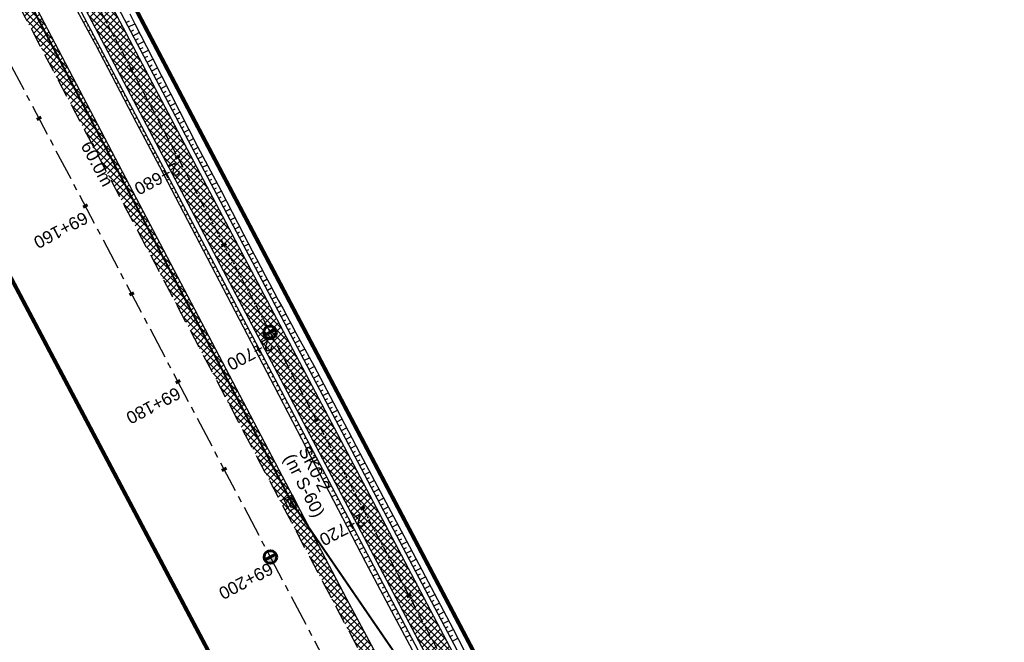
# Model space of a CAD drawing. Header units: metres. Extents: x 7529682 to 7533711, y 5721186 to 5727842.
# Tile 39 of 112: x 7530950 to 7531049, y 5725383 to 5725446. Entities that reach past the tile are written whole.
import ezdxf

# ---------------------------------------------------------------- set-up
doc = ezdxf.new("R2010")
doc.units = ezdxf.units.M
for name, pattern in [('817-dzialki-09-05-04$0$HIDDEN', [0.375, 0.25, -0.125]), ('CENTER', [50.8, 31.75, -6.35, 6.35, -6.35]), ('HIDDEN', [9.525, 6.35, -3.175])]:
    doc.linetypes.add(name, pattern=pattern)
for name, color, linetype in [('C-DROGI-SYTUACJA-ETYKIETY', 7, 'Continuous'), ('D-hatch-pobocza', 131, 'Continuous'), ('D-pobocza', 7, 'Continuous'), ('D-skarpa', 7, 'Continuous'), ('D-skarpa-kreskowanie', 7, 'Continuous')]:
    doc.layers.add(name, color=color, linetype=linetype)
doc.layers.add('D-hatch-ciag-pieszo-rowerowy', color=7, linetype='Continuous', lineweight=13, true_color=0xff9f80)
doc.layers.add('D-LR-etap-III', color=7, linetype='817-dzialki-09-05-04$0$HIDDEN', lineweight=50, true_color=0xff1aff)
for name, color, linetype, lineweight in [('D-krawędzie', 7, 'Continuous', 30), ('D-obrzeża', 7, 'Continuous', 30), ('D-oś', 10, 'CENTER', 30), ('Sieci-T-kanal technologiczny', 4, 'kt kanał technologiczny', 30)]:
    doc.layers.add(name, color=color, linetype=linetype, lineweight=lineweight)
for name, color, linetype, true_color in [('D-opis-KT-dlugosci', 7, 'Continuous', 0xff8000), ('D-opis-KT-studnie', 7, 'Continuous', 0xff8000), ('poprzeczki', 7, 'Continuous', 0x0000c7)]:
    doc.layers.add(name, color=color, linetype=linetype, true_color=true_color)
doc.styles.add('ARIAL', font='arial.ttf', dxfattribs={"height": 1})
doc.styles.get("Standard").update_dxf_attribs({"font": 'arial.ttf'})
doc.linetypes.add('kt kanał technologiczny', pattern='A,1,-0.8,["kt",Standard,S=0.5,R=0,X=-0.7,Y=-0.15],-0.3', length=2.1)
pattern_1 = [(45, (0, 0), (-0.33675960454, 0.33675960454), []), (135, (0, 0), (-0.33675960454, -0.33675960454), [])]

# ---------------------------------------------------------------- blocks, each defined once
blk = doc.blocks.new('kilometraz')
at = {"linetype": 'ByBlock', "lineweight": -2}
blk.add_hatch(color=0, dxfattribs=at).paths.add_polyline_path([(0, -0.28125, 0.41421356), (0.28125, 0, 0.41421356), (0, 0.28125)])
at = {"color": 0, "linetype": 'ByBlock', "lineweight": -2}
blk.add_line((0, 0.28125), (0, -0.28125), dxfattribs=at)
blk.add_circle((0, 0), 0.28125, dxfattribs=at)
blk = doc.blocks.new('AeccTickLine')
at = {"color": 0, "linetype": 'ByBlock', "lineweight": -2}
blk.add_line((0, 1), (0, -1), dxfattribs=at)
blk = doc.blocks.new('SKR2')
at = {"layer": 'Sieci-T-kanal technologiczny', "color": 2, "lineweight": 25}
for points in [[(0.028, -0.188), (0.958, -1.153), (0.282, -1.805), (-0.648, -0.84)], [(-0.038, -0.537), (0.607, -1.206), (0.233, -1.567), (-0.412, -0.898)]]:
    blk.add_lwpolyline(points, close=True, dxfattribs=at)
blk.add_lwpolyline([(-0.09, -1.232), (0.285, -0.872)], dxfattribs=at)

msp = doc.modelspace()

# ---------------------------------------------------------------- hatches: boundary and pattern name
at = {"layer": 'D-hatch-ciag-pieszo-rowerowy'}
h = msp.add_hatch(dxfattribs=at)
h.set_pattern_fill('ANSI37', color=256, scale=0.15, style=0)
h.set_pattern_definition(pattern_1)
h.paths.add_polyline_path([(7530928.436, 5725505.448), (7530927.177, 5725505.157), (7530956.378, 5725449.593), (7530965.549, 5725432.2), (7530966.879, 5725432.357), (7530957.484, 5725450.176)])
h.paths.add_polyline_path([(7530927.177, 5725505.157), (7530925.918, 5725504.866), (7530955.272, 5725449.011), (7530964.218, 5725432.043), (7530965.549, 5725432.2), (7530956.378, 5725449.593)])
h = msp.add_hatch(dxfattribs=at)
h.set_pattern_fill('ANSI37', color=256, scale=0.15, style=0)
h.set_pattern_definition(pattern_1)
h.paths.add_polyline_path([(7530966.879, 5725432.357), (7530965.549, 5725432.2), (7530999.633, 5725367.556), (7531003.472, 5725360.289), (7531004.677, 5725360.684), (7531000.738, 5725368.139)])
h.paths.add_polyline_path([(7530965.549, 5725432.2), (7530964.218, 5725432.043), (7530998.527, 5725366.973), (7531002.267, 5725359.893), (7531003.472, 5725360.289), (7530999.633, 5725367.556)])
at = {"layer": 'D-hatch-pobocza'}
h = msp.add_hatch(dxfattribs=at)
h.set_pattern_fill('ANSI37', color=256, scale=0.15, style=0)
h.set_pattern_definition(pattern_1)
h.paths.add_polyline_path([(7531057.01, 5725246.72), (7531044.19, 5725271.11), (7531030.97, 5725296.42), (7531019.37, 5725318.31), (7531007.54, 5725340.71), (7530994.47, 5725365.47), (7530982.58, 5725387.65), (7530971.81, 5725408.22), (7530959.96, 5725430.76), (7530944.54, 5725460.14), (7530935.92, 5725477.07), (7530923.1, 5725500.31), (7530908, 5725529.49), (7530889.658, 5725563.375), (7530889.586, 5725561.257), (7530918.172, 5725507.178), (7530950.163, 5725446.305), (7530993.419, 5725364.265), (7531022.766, 5725308.719), (7531053.81, 5725249.872), (7531081.166, 5725197.875), (7531103.902, 5725154.541), (7531128.123, 5725108.448), (7531149.321, 5725068.209), (7531151.44, 5725067.36), (7531152.004, 5725067.286), (7531141.2, 5725086.69), (7531129.87, 5725108.78), (7531118.46, 5725130.11), (7531107.39, 5725151.39), (7531095.36, 5725174.01), (7531083.61, 5725196.49), (7531071.56, 5725218.8)])

# ---------------------------------------------------------------- linework, layer by layer
at = {"layer": 'D-krawędzie', "linetype": 'HIDDEN', "ltscale": 0.3, "flags": 128}
msp.add_lwpolyline([(7530572.01, 5726166.06), (7530599.74, 5726113.52), (7530641.555, 5726032.008), (7530660.961, 5725995.07), (7530689.128, 5725941.54), (7530707.336, 5725907.032), (7530725.256, 5725873.093), (7530743.97, 5725837.654), (7530770.527, 5725787.119), (7530787.864, 5725754.267), (7530809.898, 5725712.542), (7530824.739, 5725684.389), (7530840.856, 5725653.693), (7530860.675, 5725616.154), (7530865.283, 5725607.394), (7530878.05, 5725583.08), (7530918.172, 5725507.178), (7530950.163, 5725446.305), (7530993.419, 5725364.265), (7531022.766, 5725308.719), (7531053.81, 5725249.872), (7531081.166, 5725197.875), (7531103.902, 5725154.541), (7531128.123, 5725108.448), (7531149.3, 5725068.25), (7531167.38, 5725033.767), (7531197.165, 5724976.988), (7531228.151, 5724918.034), (7531253.153, 5724870.491), (7531286.796, 5724806.654), (7531306.74, 5724768.665), (7531335.094, 5724714.652), (7531357.319, 5724672.439), (7531373.645, 5724641.454), (7531392.162, 5724605.999), (7531418.48, 5724555.853), (7531439.727, 5724515.582), (7531476.36, 5724446.19), (7531491.8, 5724416.76), (7531531.9, 5724339.933), (7531557.227, 5724291.659), (7531569.852, 5724267.577), (7531591.376, 5724226.548), (7531610.004, 5724191.103), (7531616.883, 5724177.999), (7531629.985, 5724153.025), (7531641.007, 5724132.022), (7531664.906, 5724087.617), (7531677.644, 5724064.786), (7531683.112, 5724054.988), (7531686.753, 5724048.18), (7531695.448, 5724031.697), (7531703.749, 5724015.917), (7531709.214, 5724005.514), (7531719.389, 5723986.147), (7531726.295, 5723973), (7531732.741, 5723960.736), (7531735.13, 5723956.19)], dxfattribs=at)
at = {"layer": 'D-LR-etap-III', "ltscale": 10, "flags": 128}
msp.add_lwpolyline([(7531750.474, 5723895.103, 0.4, 0.4, 0), (7531750.505, 5723895.13, 0.4, 0.4, 0), (7531682.71, 5724022.92, 0.4, 0.4, 0), (7531619.177, 5724147.204, 0.4, 0.4, 0), (7531592.309, 5724198.489, 0.4, 0.4, 0), (7531553.264, 5724272.919, 0.4, 0.4, 0), (7531504.02, 5724366.79, 0.4, 0.4, 0), (7531482.09, 5724407.62, 0.4, 0.4, 0), (7531412.35, 5724541.183, 0.4, 0.4, 0), (7531388.464, 5724586.93, 0.4, 0.4, 0), (7531345.12, 5724669.94, 0.4, 0.4, 0), (7531127.66, 5725081.67, 0.4, 0.4, 0), (7531059.253, 5725211.041, 0.4, 0.4, 0), (7531008.007, 5725307.954, 0.4, 0.4, 0), (7530964.182, 5725390.836, 0.4, 0.4, 0), (7530914.557, 5725484.684, 0.4, 0.4, 0), (7530865.243, 5725577.494, 0.4, 0.4, 0), (7530840.085, 5725624.059, 0.4, 0.4, 0), (7530802.56, 5725694.925, 0.4, 0.4, 0), (7530755.54, 5725787.51, 0.4, 0.4, 0), (7530708.718, 5725876.303, 0.4, 0.4, 0), (7530695.12, 5725902.09, 0.4, 0.4, 0), (7530642.914, 5726001.078, 0.4, 0.4, 0), (7530634.935, 5726016.147, 0.4, 0.4, 0), (7530610.82, 5726061.93, 0.4, 0.4, 0), (7530610.82, 5726061.93, 0.4, 0.4, 0), (7530607.21, 5726063.51, 0.4, 0.4, 0), (7530597.42, 5726080.68, 0.4, 0.4, 0), (7530591.16, 5726088.44, 0.4, 0.4, 0), (7530581.28, 5726107.21, 0.4, 0.4, 0), (7530571.29, 5726130.56, 0.4, 0.4, 0), (7530549.555, 5726171.527, 0.4, 0.4, 0), (7530531.014, 5726206.474, 0.4, 0.4, 0), (7530516.461, 5726236.017, 0.4, 0.4, 0), (7530500.799, 5726266.141, 0.4, 0.4, 0), (7530491.35, 5726283.94, 0.4, 0.4, 0), (7530482.4, 5726303.41, 0.4, 0.4, 0), (7530482.4, 5726303.41, 0.4, 0.4, 0), (7530450.41, 5726357.28, 0.4, 0.4, 0), (7530397.759, 5726458.5, 0.4, 0.4, 0), (7530334.708, 5726583.665, 0.4, 0.4, 0), (7530303.939, 5726645.168, 0.4, 0.4, 0), (7530300.51, 5726651.778, 0.4, 0.4, 0), (7530289.214, 5726671.967, 0.4, 0.4, 0), (7530281.54, 5726685.57, 0.4, 0.4, 0), (7530261.371, 5726724.163, 0.4, 0.4, 0), (7530254.03, 5726738.21, 0.4, 0.4, 0), (7530197.22, 5726845.06, 0.4, 0.4, 0), (7530194.71, 5726849.15, 0.4, 0.4, 0), (7530195.92, 5726850.75, 0.4, 0.4, 0), (7530170.547, 5726892.961, 0.4, 0.4, 0), (7530143.175, 5726945.066, 0.4, 0.4, 0), (7530105.06, 5727018.32, 0.4, 0.4, 0), (7530100.06, 5727027.16, 0.4, 0.4, 0), (7530062.319, 5727099.625, 0.4, 0.4, 0), (7530015.379, 5727189.42, 0.4, 0.4, 0), (7529983.208, 5727250.207, 0.4, 0.4, 0), (7529953.284, 5727306.747, 0.4, 0.4, 0), (7529900.671, 5727406.159, 0.4, 0.4, 0), (7529890.63, 5727425.131, 0.4, 0.4, 0), (7529875.155, 5727454.426, 0.4, 0.4, 0), (7529857.56, 5727487.787, 0.4, 0.4, 0), (7529835.194, 5727530.193, 0.4, 0.4, 0), (7529811.741, 5727574.662, 0.4, 0.4, 0), (7529792.102, 5727611.923, 0.4, 0.4, 0), (7529768.066, 5727657.47, 0.4, 0.4, 0), (7529755.211, 5727682.131, 0.4, 0.4, 0), (7529753.31, 5727681.13, 0.4, 0.4, 0), (7529739.21, 5727707.77, 0.4, 0.4, 0), (7529735.395, 5727711.252, 0.4, 0.4, 0), (7529725.42, 5727730.2, 0.4, 0.4, 0), (7529723.55, 5727729.88, 0.4, 0.4, 0), (7529695.567, 5727782.932, 0.4, 0.4, 0), (7529717.68, 5727794.024, 0.4, 0.4, 0), (7529736.275, 5727758.647, 0.4, 0.4, 0), (7529736.275, 5727758.647, 0.4, 0.4, 0), (7529744.511, 5727750.406, 0.4, 0.4, 0), (7529744.511, 5727750.406, 0.4, 0.4, 0), (7529750.283, 5727738.55, 0.4, 0.4, 0), (7529777.109, 5727687.569, 0.4, 0.4, 0), (7529796.515, 5727651.33, 0.4, 0.4, 0), (7529814.938, 5727616.793, 0.4, 0.4, 0), (7529839.007, 5727572.304, 0.4, 0.4, 0), (7529860.618, 5727532.509, 0.4, 0.4, 0), (7529882.349, 5727491.504, 0.4, 0.4, 0), (7529904.865, 5727449.096, 0.4, 0.4, 0), (7529920.747, 5727418.885, 0.4, 0.4, 0), (7529946.677, 5727368.547, 0.4, 0.4, 0), (7529972.025, 5727320.573, 0.4, 0.4, 0), (7529987.74, 5727290.153, 0.4, 0.4, 0), (7529996.497, 5727273.662, 0.4, 0.4, 0), (7530017.541, 5727234.203, 0.4, 0.4, 0), (7530033.054, 5727204.864, 0.4, 0.4, 0), (7530051.623, 5727170.223, 0.4, 0.4, 0), (7530069.277, 5727137.016, 0.4, 0.4, 0), (7530089.385, 5727097.534, 0.4, 0.4, 0), (7530109.713, 5727060.747, 0.4, 0.4, 0), (7530136.77, 5727011.64, 0.4, 0.4, 0), (7530162.447, 5726962.744, 0.4, 0.4, 0), (7530187.674, 5726916.992, 0.4, 0.4, 0), (7530207.821, 5726879.335, 0.4, 0.4, 0), (7530230.626, 5726834.519, 0.4, 0.4, 0), (7530262.288, 5726776.618, 0.4, 0.4, 0), (7530277.51, 5726760.213, 0.4, 0.4, 0), (7530286.037, 5726744.107, 0.4, 0.4, 0), (7530288.097, 5726735.884, 0.4, 0.4, 0), (7530290.394, 5726725.047, 0.4, 0.4, 0), (7530296.177, 5726713.583, 0.4, 0.4, 0), (7530302.726, 5726701.182, 0.4, 0.4, 0), (7530325.685, 5726657.466, 0.4, 0.4, 0), (7530343.244, 5726623.649, 0.4, 0.4, 0), (7530360.23, 5726591.747, 0.4, 0.4, 0), (7530383.209, 5726548.059, 0.4, 0.4, 0), (7530406.018, 5726503.606, 0.4, 0.4, 0), (7530427.465, 5726462.62, 0.4, 0.4, 0), (7530447.928, 5726424.388, 0.4, 0.4, 0), (7530471.127, 5726379.921, 0.4, 0.4, 0), (7530490.501, 5726343.033, 0.4, 0.4, 0), (7530509.499, 5726306.733, 0.4, 0.4, 0), (7530529.89, 5726267.244, 0.4, 0.4, 0), (7530543.852, 5726238.99, 0.4, 0.4, 0), (7530554.809, 5726218.944, 0.4, 0.4, 0), (7530559.027, 5726212.223, 0.4, 0.4, 0), (7530563.061, 5726206.41, 0.4, 0.4, 0), (7530566.934, 5726200.464, 0.4, 0.4, 0), (7530569.771, 5726194.902, 0.4, 0.4, 0), (7530571.473, 5726191.282, 0.4, 0.4, 0), (7530572.839, 5726188.025, 0.4, 0.4, 0), (7530575.295, 5726182.035, 0.4, 0.4, 0), (7530579.737, 5726173.306, 0.4, 0.4, 0), (7530583.3, 5726167.41, 0.4, 0.4, 0), (7530593.4, 5726163.33, 0.4, 0.4, 0), (7530598.618, 5726155.264, 0.4, 0.4, 0), (7530608.258, 5726140.497, 0.4, 0.4, 0), (7530603.27, 5726136.83, 0.4, 0.4, 0), (7530606.53, 5726131.84, 0.4, 0.4, 0), (7530604.239, 5726124.217, 0.4, 0.4, 0), (7530605.847, 5726121.63, 0.4, 0.4, 0), (7530608.972, 5726116.164, 0.4, 0.4, 0), (7530618.114, 5726097.791, 0.4, 0.4, 0), (7530651.213, 5726034.96, 0.4, 0.4, 0), (7530670.244, 5725998.611, 0.4, 0.4, 0), (7530698.075, 5725945.953, 0.4, 0.4, 0), (7530716.506, 5725911.305, 0.4, 0.4, 0), (7530735.223, 5725875.667, 0.4, 0.4, 0), (7530752.504, 5725842.155, 0.4, 0.4, 0), (7530778.311, 5725793.501, 0.4, 0.4, 0), (7530797.5, 5725756.382, 0.4, 0.4, 0), (7530812.519, 5725728.289, 0.4, 0.4, 0), (7530820.039, 5725713.16, 0.4, 0.4, 0), (7530822.422, 5725710.194, 0.4, 0.4, 0), (7530833.155, 5725688.801, 0.4, 0.4, 0), (7530849.629, 5725656.159, 0.4, 0.4, 0), (7530867.983, 5725621.964, 0.4, 0.4, 0), (7530872.63, 5725612.888, 0.4, 0.4, 0), (7530880.354, 5725597.595, 0.4, 0.4, 0), (7530883.839, 5725593.389, 0.4, 0.4, 0), (7530891.782, 5725587.763, 0.4, 0.4, 0), (7530895.039, 5725584.281, 0.4, 0.4, 0), (7530897.034, 5725580.941, 0.4, 0.4, 0), (7530900.952, 5725579.946, 0.4, 0.4, 0), (7530904.81, 5725571.977, 0.4, 0.4, 0), (7530903.682, 5725568.566, 0.4, 0.4, 0), (7530908.901, 5725558.845, 0.4, 0.4, 0), (7530910.252, 5725545.672, 0.4, 0.4, 0), (7530912.873, 5725538.646, 0.4, 0.4, 0), (7530945.278, 5725478.464, 0.4, 0.4, 0), (7530959.692, 5725450.246, 0.4, 0.4, 0), (7531002.827, 5725368.192, 0.4, 0.4, 0), (7531044.704, 5725290.314, 0.4, 0.4, 0), (7531064.099, 5725253.213, 0.4, 0.4, 0), (7531083.01, 5725216.678, 0.4, 0.4, 0), (7531113.013, 5725158.466, 0.4, 0.4, 0), (7531137.364, 5725113.071, 0.4, 0.4, 0), (7531150.831, 5725086.712, 0.4, 0.4, 0), (7531159.746, 5725076.641, 0.4, 0.4, 0), (7531166.31, 5725074.58, 0.4, 0.4, 0), (7531172.29, 5725062.58, 0.4, 0.4, 0), (7531170.59, 5725055.606, 0.4, 0.4, 0), (7531173.733, 5725044.081, 0.4, 0.4, 0), (7531215.342, 5724964.86, 0.4, 0.4, 0), (7531238.054, 5724921.685, 0.4, 0.4, 0), (7531262.39, 5724875.283, 0.4, 0.4, 0), (7531295.587, 5724811.266, 0.4, 0.4, 0), (7531348.488, 5724712.363, 0.4, 0.4, 0), (7531363.741, 5724682.684, 0.4, 0.4, 0), (7531366.987, 5724675.865, 0.4, 0.4, 0), (7531382.541, 5724646.111, 0.4, 0.4, 0), (7531401.299, 5724610.875, 0.4, 0.4, 0), (7531428.965, 5724558.862, 0.4, 0.4, 0), (7531449.111, 5724520.398, 0.4, 0.4, 0), (7531477.293, 5724465.831, 0.4, 0.4, 0), (7531500.996, 5724421.113, 0.4, 0.4, 0), (7531512.122, 5724400.549, 0.4, 0.4, 0), (7531513.782, 5724396.757, 0.4, 0.4, 0), (7531526.32, 5724379.39, 0.4, 0.4, 0), (7531566.784, 5724302.736, 0.4, 0.4, 0), (7531612.277, 5724225.61, 0.4, 0.4, 0), (7531620.493, 5724210.548, 0.4, 0.4, 0), (7531631.578, 5724196.258, 0.4, 0.4, 0), (7531653.484, 5724152.434, 0.4, 0.4, 0), (7531661.151, 5724128.494, 0.4, 0.4, 0), (7531673.881, 5724101.186, 0.4, 0.4, 0), (7531684.691, 5724081.184, 0.4, 0.4, 0), (7531699.212, 5724051.17, 0.4, 0.4, 0), (7531704.034, 5724040.584, 0.4, 0.4, 0), (7531704.034, 5724040.584, 0.4, 0.4, 0), (7531703.913, 5724037.17, 0.4, 0.4, 0), (7531736.42, 5723969.232, 0.4, 0.4, 0), (7531738.285, 5723967.699, 0.4, 0.4, 0), (7531742.181, 5723962.346, 0.4, 0.4, 0), (7531744.286, 5723958.616, 0.4, 0.4, 0), (7531755.393, 5723944.193, 0.4, 0.4, 0), (7531758.69, 5723936.76, 0.4, 0.4, 0), (7531780.08, 5723929.25, 0.4, 0.4, 0), (7531792.612, 5723906.338, 0.4, 0.4, 0), (7531792.612, 5723906.338, 0.4, 0.4, 0), (7531756.962, 5723883.055, 0.4, 0.4, 0), (7531750.46, 5723895.13, 0.4, 0.4, 0), (7531750.46, 5723895.13, 0, 0, 0)], format="xyseb", dxfattribs=at)
at = {"layer": 'D-obrzeża'}
for points in [[(7531033.909, 5725306.164), (7531023.945, 5725324.301, -0.004067), (7531021.63, 5725328.597), (7531000.738, 5725368.139), (7530957.484, 5725450.176), (7530925.491, 5725511.052), (7530911.472, 5725537.574, -0.113466), (7530908.012, 5725550.564), (7530907.843, 5725555.506, 0.112773), (7530906.702, 5725559.812), (7530903.597, 5725565.724, -0.119345), (7530903.024, 5725568.007), (7530902.99, 5725572.112)], [(7530898.537, 5725569.984), (7530903.161, 5725561.178, -0.112773), (7530905.442, 5725552.566), (7530905.533, 5725549.904, 0.113466), (7530908.993, 5725536.913), (7530923.28, 5725509.886), (7530955.272, 5725449.011), (7530998.527, 5725366.973), (7531019.429, 5725327.411, 0.004067), (7531021.744, 5725323.115), (7531031.707, 5725304.978, -0.004228)]]:
    msp.add_lwpolyline(points, format="xyb", dxfattribs=at)
at = {"layer": 'D-oś', "ltscale": 0.1}
msp.add_lwpolyline([(7531164.28, 5725032.142), (7531146.202, 5725066.622), (7531125.026, 5725106.818), (7531100.803, 5725152.914), (7531078.067, 5725196.247), (7531050.713, 5725248.241), (7531019.672, 5725307.084), (7530990.323, 5725362.632), (7530947.066, 5725444.675), (7530915.075, 5725505.546), (7530874.954, 5725581.449)], dxfattribs=at)
at = {"layer": 'D-oś', "ltscale": 0.03}
msp.add_lwpolyline([(7530894.636, 5725580.102), (7530904.4, 5725561.506, -0.112773), (7530906.681, 5725552.894), (7530906.773, 5725550.234, 0.113466), (7530910.233, 5725537.244), (7530924.386, 5725510.469), (7530956.378, 5725449.593), (7530999.633, 5725367.556), (7531020.53, 5725328.004, 0.004067), (7531022.845, 5725323.708), (7531022.845, 5725323.708), (7531032.808, 5725305.571, -0.004228)], format="xyb", dxfattribs=at)
at = {"layer": 'D-pobocza'}
for points in [[(7530898.085, 5725569.768), (7530902.718, 5725560.945, -0.112773), (7530904.942, 5725552.549), (7530905.038, 5725549.771, 0.113466), (7530908.497, 5725536.781), (7530922.837, 5725509.653), (7530954.83, 5725448.778), (7530998.085, 5725366.74), (7531018.989, 5725327.174, 0.004067), (7531021.304, 5725322.878), (7531031.267, 5725304.741, -0.004228)], [(7531034.349, 5725306.401), (7531024.385, 5725324.538, -0.004067), (7531022.07, 5725328.834), (7531001.18, 5725368.373), (7530957.927, 5725450.408), (7530925.934, 5725511.285), (7530911.968, 5725537.706, -0.113466), (7530908.508, 5725550.696), (7530908.342, 5725555.523, 0.112773), (7530907.145, 5725560.044), (7530903.027, 5725567.886)]]:
    msp.add_lwpolyline(points, format="xyb", dxfattribs=at)
msp.add_lwpolyline([(7531149.321, 5725068.209), (7531151.44, 5725067.36), (7531152.004, 5725067.286), (7531141.2, 5725086.69), (7531129.87, 5725108.78), (7531118.46, 5725130.11), (7531107.39, 5725151.39), (7531095.36, 5725174.01), (7531083.61, 5725196.49), (7531071.56, 5725218.8), (7531057.01, 5725246.72), (7531044.19, 5725271.11), (7531030.97, 5725296.42), (7531019.37, 5725318.31), (7531007.54, 5725340.71), (7530994.47, 5725365.47), (7530982.58, 5725387.65), (7530971.81, 5725408.22), (7530959.96, 5725430.76), (7530944.54, 5725460.14), (7530935.92, 5725477.07), (7530923.1, 5725500.31), (7530908, 5725529.49), (7530889.658, 5725563.375)], dxfattribs=at)
at = {"layer": 'D-skarpa', "linetype": 'Continuous'}
msp.add_lwpolyline([(7530954.545, 5725448.63), (7530956.726, 5725444.573), (7530957.248, 5725443.601), (7530961.367, 5725435.716), (7530963.687, 5725431.287), (7530972.954, 5725413.563), (7530975.274, 5725409.134), (7530984.482, 5725391.379), (7530986.817, 5725386.958), (7530989.166, 5725382.544)], dxfattribs=at)
msp.add_lwpolyline([(7530960.703, 5725446.67), (7530961.205, 5725445.687), (7530962.989, 5725442.223), (7530967.547, 5725433.322), (7530969.885, 5725428.902), (7530972.185, 5725424.462, 0.005617), (7530979.243, 5725411.226), (7530981.581, 5725406.806), (7530983.907, 5725402.381), (7530986.237, 5725397.957), (7530988.595, 5725393.547), (7530993.254, 5725384.699), (7530995.568, 5725380.267)], format="xyb", dxfattribs=at)
at = {"layer": 'D-skarpa-kreskowanie', "linetype": 'Continuous'}
for p, q in [((7530956.315, 5725445.96, 107.514), (7530956.054, 5725445.823, 107.316)), ((7530960.356, 5725445.802, 107.633), (7530960.667, 5725445.966, 107.398)), ((7530960.589, 5725445.36, 107.63), (7530961.206, 5725445.685, 107.165)), ((7530956.549, 5725445.518, 107.511), (7530956.42, 5725445.45, 107.414)), ((7530956.782, 5725445.076, 107.508), (7530956.528, 5725444.942, 107.317)), ((7530957.015, 5725444.634, 107.505), (7530956.89, 5725444.567, 107.411)), ((7530960.822, 5725444.917, 107.632), (7530961.128, 5725445.079, 107.401)), ((7530961.055, 5725444.475, 107.633), (7530961.664, 5725444.796, 107.175)), ((7530957.248, 5725444.191, 107.503), (7530957.001, 5725444.061, 107.317)), ((7530957.481, 5725443.749, 107.5), (7530957.36, 5725443.685, 107.408)), ((7530961.288, 5725444.033, 107.635), (7530961.591, 5725444.192, 107.407)), ((7530961.522, 5725443.59, 107.636), (7530962.122, 5725443.907, 107.184)), ((7530957.715, 5725443.307, 107.501), (7530957.47, 5725443.177, 107.317)), ((7530957.948, 5725442.864, 107.503), (7530957.824, 5725442.799, 107.41)), ((7530961.755, 5725443.148, 107.638), (7530962.053, 5725443.305, 107.413)), ((7530961.988, 5725442.706, 107.639), (7530962.579, 5725443.018, 107.194)), ((7530958.181, 5725442.422, 107.505), (7530957.933, 5725442.291, 107.317)), ((7530958.414, 5725441.98, 107.506), (7530958.289, 5725441.914, 107.412)), ((7530962.221, 5725442.264, 107.641), (7530962.515, 5725442.418, 107.42)), ((7530962.454, 5725441.821, 107.643), (7530963.037, 5725442.129, 107.203)), ((7530958.647, 5725441.537, 107.508), (7530958.396, 5725441.405, 107.318)), ((7530958.881, 5725441.095, 107.509), (7530958.754, 5725441.028, 107.414)), ((7530959.114, 5725440.653, 107.511), (7530958.859, 5725440.518, 107.319)), ((7530962.688, 5725441.379, 107.644), (7530962.976, 5725441.531, 107.427)), ((7530962.921, 5725440.937, 107.646), (7530963.493, 5725441.238, 107.215)), ((7530963.154, 5725440.494, 107.647), (7530963.437, 5725440.644, 107.434)), ((7530959.347, 5725440.211, 107.512), (7530959.219, 5725440.143, 107.416)), ((7530959.58, 5725439.768, 107.514), (7530959.322, 5725439.632, 107.319)), ((7530963.387, 5725440.052, 107.649), (7530963.949, 5725440.348, 107.226)), ((7530963.62, 5725439.61, 107.65), (7530963.899, 5725439.756, 107.441)), ((7530959.813, 5725439.326, 107.516), (7530959.683, 5725439.257, 107.418)), ((7530960.047, 5725438.884, 107.517), (7530959.784, 5725438.746, 107.32)), ((7530963.854, 5725439.168, 107.652), (7530964.404, 5725439.458, 107.237)), ((7530964.087, 5725438.725, 107.654), (7530964.36, 5725438.869, 107.448)), ((7530960.28, 5725438.441, 107.519), (7530960.148, 5725438.372, 107.419)), ((7530960.513, 5725437.999, 107.52), (7530960.247, 5725437.859, 107.32)), ((7530964.32, 5725438.283, 107.655), (7530964.86, 5725438.568, 107.248)), ((7530964.553, 5725437.841, 107.657), (7530964.821, 5725437.982, 107.455)), ((7530964.786, 5725437.398, 107.658), (7530965.316, 5725437.678, 107.259)), ((7530960.746, 5725437.557, 107.522), (7530960.613, 5725437.486, 107.421)), ((7530960.979, 5725437.115, 107.524), (7530960.71, 5725436.973, 107.321)), ((7530961.213, 5725436.672, 107.525), (7530961.077, 5725436.601, 107.423)), ((7530965.02, 5725436.956, 107.66), (7530965.282, 5725437.094, 107.462)), ((7530965.253, 5725436.514, 107.662), (7530965.772, 5725436.788, 107.27)), ((7530961.446, 5725436.23, 107.527), (7530961.173, 5725436.086, 107.321)), ((7530961.679, 5725435.788, 107.528), (7530961.542, 5725435.715, 107.425)), ((7530965.486, 5725436.072, 107.663), (7530965.743, 5725436.207, 107.47)), ((7530965.719, 5725435.629, 107.665), (7530966.228, 5725435.897, 107.281)), ((7530961.912, 5725435.345, 107.53), (7530961.637, 5725435.2, 107.322)), ((7530962.145, 5725434.903, 107.531), (7530962.007, 5725434.83, 107.427)), ((7530965.952, 5725435.187, 107.666), (7530966.204, 5725435.32, 107.477)), ((7530966.186, 5725434.745, 107.668), (7530966.683, 5725435.007, 107.293)), ((7530962.379, 5725434.461, 107.533), (7530962.101, 5725434.315, 107.324)), ((7530962.612, 5725434.019, 107.535), (7530962.472, 5725433.945, 107.43)), ((7530966.419, 5725434.302, 107.669), (7530966.665, 5725434.432, 107.484)), ((7530966.652, 5725433.86, 107.671), (7530967.139, 5725434.117, 107.304)), ((7530962.845, 5725433.576, 107.536), (7530962.565, 5725433.429, 107.325)), ((7530963.078, 5725433.134, 107.538), (7530962.938, 5725433.06, 107.432)), ((7530966.885, 5725433.418, 107.673), (7530967.126, 5725433.545, 107.491)), ((7530967.118, 5725432.976, 107.674), (7530967.596, 5725433.228, 107.314)), ((7530963.311, 5725432.692, 107.539), (7530963.029, 5725432.543, 107.327)), ((7530963.545, 5725432.249, 107.541), (7530963.403, 5725432.175, 107.434)), ((7530963.778, 5725431.807, 107.542), (7530963.493, 5725431.657, 107.328)), ((7530967.352, 5725432.533, 107.676), (7530967.591, 5725432.659, 107.495)), ((7530967.585, 5725432.091, 107.677), (7530968.064, 5725432.344, 107.316)), ((7530967.818, 5725431.649, 107.679), (7530968.058, 5725431.775, 107.498)), ((7530964.011, 5725431.365, 107.544), (7530963.868, 5725431.29, 107.436)), ((7530964.244, 5725430.923, 107.546), (7530963.957, 5725430.771, 107.329)), ((7530968.051, 5725431.206, 107.68), (7530968.532, 5725431.46, 107.318)), ((7530968.284, 5725430.764, 107.682), (7530968.525, 5725430.891, 107.501)), ((7530964.477, 5725430.48, 107.547), (7530964.333, 5725430.404, 107.438)), ((7530964.711, 5725430.038, 107.549), (7530964.42, 5725429.885, 107.33)), ((7530968.518, 5725430.322, 107.684), (7530968.999, 5725430.576, 107.321)), ((7530968.751, 5725429.88, 107.685), (7530968.992, 5725430.007, 107.503)), ((7530964.944, 5725429.596, 107.55), (7530964.798, 5725429.519, 107.44)), ((7530965.177, 5725429.153, 107.552), (7530964.884, 5725428.999, 107.331)), ((7530968.984, 5725429.437, 107.687), (7530969.467, 5725429.692, 107.323)), ((7530969.217, 5725428.995, 107.688), (7530969.459, 5725429.122, 107.506)), ((7530969.45, 5725428.553, 107.69), (7530969.934, 5725428.807, 107.326)), ((7530965.41, 5725428.711, 107.554), (7530965.263, 5725428.633, 107.442)), ((7530965.643, 5725428.269, 107.555), (7530965.347, 5725428.113, 107.332)), ((7530965.877, 5725427.827, 107.557), (7530965.728, 5725427.748, 107.444)), ((7530969.684, 5725428.11, 107.692), (7530969.924, 5725428.237, 107.511)), ((7530969.917, 5725427.668, 107.693), (7530970.394, 5725427.92, 107.334)), ((7530966.11, 5725427.384, 107.558), (7530965.81, 5725427.226, 107.333)), ((7530966.343, 5725426.942, 107.56), (7530966.192, 5725426.863, 107.446)), ((7530970.15, 5725427.226, 107.695), (7530970.387, 5725427.351, 107.516)), ((7530970.383, 5725426.784, 107.696), (7530970.854, 5725427.032, 107.342)), ((7530966.576, 5725426.5, 107.561), (7530966.274, 5725426.34, 107.333)), ((7530966.809, 5725426.057, 107.563), (7530966.657, 5725425.977, 107.448)), ((7530970.616, 5725426.341, 107.698), (7530970.85, 5725426.464, 107.522)), ((7530970.85, 5725425.899, 107.699), (7530971.314, 5725426.144, 107.349)), ((7530967.043, 5725425.615, 107.565), (7530966.737, 5725425.454, 107.334)), ((7530967.276, 5725425.173, 107.566), (7530967.122, 5725425.092, 107.45)), ((7530971.083, 5725425.457, 107.701), (7530971.313, 5725425.578, 107.527)), ((7530971.316, 5725425.014, 107.703), (7530971.774, 5725425.256, 107.357)), ((7530967.509, 5725424.731, 107.568), (7530967.2, 5725424.568, 107.335)), ((7530967.742, 5725424.288, 107.569), (7530967.587, 5725424.206, 107.452)), ((7530967.975, 5725423.846, 107.571), (7530967.663, 5725423.682, 107.336)), ((7530971.549, 5725424.572, 107.704), (7530971.777, 5725424.692, 107.533)), ((7530971.782, 5725424.13, 107.706), (7530972.234, 5725424.368, 107.365)), ((7530972.016, 5725423.688, 107.707), (7530972.24, 5725423.806, 107.538)), ((7530968.209, 5725423.404, 107.572), (7530968.052, 5725423.321, 107.454)), ((7530968.442, 5725422.961, 107.574), (7530968.127, 5725422.795, 107.337)), ((7530972.249, 5725423.245, 107.709), (7530972.694, 5725423.48, 107.373)), ((7530972.482, 5725422.803, 107.71), (7530972.703, 5725422.92, 107.544)), ((7530968.675, 5725422.519, 107.576), (7530968.517, 5725422.436, 107.456)), ((7530968.908, 5725422.077, 107.577), (7530968.59, 5725421.909, 107.338)), ((7530972.715, 5725422.361, 107.712), (7530973.155, 5725422.592, 107.381)), ((7530972.948, 5725421.918, 107.714), (7530973.166, 5725422.033, 107.549)), ((7530969.141, 5725421.635, 107.579), (7530968.982, 5725421.55, 107.458)), ((7530969.375, 5725421.192, 107.58), (7530969.053, 5725421.023, 107.338)), ((7530973.182, 5725421.476, 107.715), (7530973.615, 5725421.704, 107.389)), ((7530973.415, 5725421.034, 107.717), (7530973.63, 5725421.147, 107.555)), ((7530973.648, 5725420.591, 107.718), (7530974.075, 5725420.817, 107.397)), ((7530969.608, 5725420.75, 107.582), (7530969.446, 5725420.665, 107.46)), ((7530969.841, 5725420.308, 107.584), (7530969.517, 5725420.137, 107.339)), ((7530970.074, 5725419.865, 107.585), (7530969.911, 5725419.78, 107.462)), ((7530973.881, 5725420.149, 107.72), (7530974.093, 5725420.261, 107.56)), ((7530974.114, 5725419.707, 107.722), (7530974.536, 5725419.929, 107.404)), ((7530970.307, 5725419.423, 107.587), (7530969.98, 5725419.251, 107.34)), ((7530970.541, 5725418.981, 107.588), (7530970.376, 5725418.894, 107.464)), ((7530974.348, 5725419.265, 107.723), (7530974.559, 5725419.376, 107.563)), ((7530974.581, 5725418.822, 107.725), (7530975.006, 5725419.047, 107.404)), ((7530970.774, 5725418.539, 107.59), (7530970.443, 5725418.364, 107.341)), ((7530971.007, 5725418.096, 107.591), (7530970.841, 5725418.009, 107.466)), ((7530974.814, 5725418.38, 107.726), (7530975.028, 5725418.493, 107.565)), ((7530975.047, 5725417.938, 107.728), (7530975.477, 5725418.164, 107.404)), ((7530971.24, 5725417.654, 107.593), (7530970.907, 5725417.478, 107.342)), ((7530971.473, 5725417.212, 107.595), (7530971.306, 5725417.123, 107.468)), ((7530975.28, 5725417.495, 107.729), (7530975.496, 5725417.609, 107.567)), ((7530975.514, 5725417.053, 107.731), (7530975.947, 5725417.282, 107.404)), ((7530971.706, 5725416.769, 107.596), (7530971.37, 5725416.592, 107.343)), ((7530971.94, 5725416.327, 107.598), (7530971.771, 5725416.238, 107.47)), ((7530972.173, 5725415.885, 107.599), (7530971.833, 5725415.706, 107.343)), ((7530975.747, 5725416.611, 107.733), (7530975.964, 5725416.726, 107.569)), ((7530975.98, 5725416.169, 107.734), (7530976.417, 5725416.399, 107.405)), ((7530976.213, 5725415.726, 107.736), (7530976.433, 5725415.842, 107.57)), ((7530972.406, 5725415.442, 107.601), (7530972.236, 5725415.353, 107.472)), ((7530972.639, 5725415, 107.602), (7530972.297, 5725414.82, 107.344)), ((7530976.446, 5725415.284, 107.737), (7530976.888, 5725415.517, 107.404)), ((7530976.68, 5725414.842, 107.739), (7530976.904, 5725414.96, 107.57)), ((7530972.872, 5725414.558, 107.604), (7530972.7, 5725414.467, 107.474)), ((7530973.106, 5725414.116, 107.606), (7530972.76, 5725413.933, 107.345)), ((7530976.913, 5725414.399, 107.74), (7530977.37, 5725414.64, 107.396)), ((7530977.146, 5725413.957, 107.742), (7530977.378, 5725414.08, 107.567)), ((7530973.339, 5725413.673, 107.607), (7530973.165, 5725413.582, 107.476)), ((7530973.572, 5725413.231, 107.609), (7530973.224, 5725413.047, 107.346)), ((7530977.379, 5725413.515, 107.744), (7530977.851, 5725413.763, 107.388)), ((7530977.612, 5725413.073, 107.745), (7530977.852, 5725413.199, 107.565)), ((7530977.846, 5725412.63, 107.747), (7530978.332, 5725412.887, 107.38)), ((7530973.805, 5725412.789, 107.61), (7530973.631, 5725412.697, 107.479)), ((7530974.038, 5725412.346, 107.612), (7530973.688, 5725412.162, 107.348)), ((7530974.272, 5725411.904, 107.614), (7530974.096, 5725411.811, 107.481)), ((7530978.079, 5725412.188, 107.748), (7530978.326, 5725412.318, 107.562)), ((7530978.312, 5725411.746, 107.75), (7530978.813, 5725412.01, 107.372)), ((7530974.505, 5725411.462, 107.615), (7530974.152, 5725411.276, 107.349)), ((7530974.738, 5725411.02, 107.617), (7530974.561, 5725410.926, 107.483)), ((7530978.545, 5725411.303, 107.752), (7530978.799, 5725411.437, 107.56)), ((7530978.778, 5725410.861, 107.753), (7530979.293, 5725411.132, 107.365)), ((7530974.971, 5725410.577, 107.618), (7530974.616, 5725410.39, 107.35)), ((7530975.204, 5725410.135, 107.62), (7530975.026, 5725410.041, 107.486)), ((7530979.011, 5725410.419, 107.755), (7530979.269, 5725410.555, 107.561)), ((7530979.245, 5725409.977, 107.756), (7530979.76, 5725410.248, 107.368)), ((7530975.438, 5725409.693, 107.621), (7530975.08, 5725409.504, 107.352)), ((7530975.671, 5725409.25, 107.623), (7530975.491, 5725409.156, 107.488)), ((7530979.478, 5725409.534, 107.758), (7530979.736, 5725409.67, 107.563)), ((7530979.711, 5725409.092, 107.759), (7530980.228, 5725409.364, 107.37)), ((7530975.904, 5725408.808, 107.625), (7530975.542, 5725408.617, 107.352)), ((7530976.137, 5725408.366, 107.626), (7530975.955, 5725408.27, 107.489)), ((7530976.37, 5725407.924, 107.628), (7530976.002, 5725407.73, 107.35)), ((7530979.944, 5725408.65, 107.761), (7530980.203, 5725408.786, 107.566)), ((7530980.177, 5725408.207, 107.763), (7530980.695, 5725408.48, 107.372)), ((7530980.411, 5725407.765, 107.764), (7530980.67, 5725407.902, 107.569)), ((7530976.604, 5725407.481, 107.629), (7530976.418, 5725407.383, 107.489)), ((7530976.837, 5725407.039, 107.631), (7530976.463, 5725406.842, 107.349)), ((7530980.644, 5725407.323, 107.766), (7530981.163, 5725407.596, 107.375)), ((7530980.877, 5725406.881, 107.767), (7530981.137, 5725407.017, 107.572)), ((7530977.07, 5725406.597, 107.632), (7530976.882, 5725406.497, 107.49)), ((7530977.303, 5725406.154, 107.634), (7530976.923, 5725405.954, 107.348)), ((7530981.11, 5725406.438, 107.769), (7530981.63, 5725406.712, 107.377)), ((7530981.343, 5725405.996, 107.77), (7530981.603, 5725406.133, 107.575)), ((7530977.536, 5725405.712, 107.636), (7530977.345, 5725405.611, 107.491)), ((7530977.77, 5725405.27, 107.637), (7530977.384, 5725405.066, 107.346)), ((7530981.577, 5725405.554, 107.772), (7530982.095, 5725405.827, 107.381)), ((7530981.81, 5725405.111, 107.774), (7530982.069, 5725405.248, 107.578)), ((7530982.043, 5725404.669, 107.775), (7530982.561, 5725404.942, 107.385)), ((7530978.003, 5725404.828, 107.639), (7530977.808, 5725404.725, 107.492)), ((7530978.236, 5725404.385, 107.64), (7530977.844, 5725404.179, 107.345)), ((7530978.469, 5725403.943, 107.642), (7530978.272, 5725403.839, 107.493)), ((7530982.276, 5725404.227, 107.777), (7530982.535, 5725404.363, 107.582)), ((7530982.509, 5725403.785, 107.778), (7530983.026, 5725404.057, 107.389)), ((7530978.702, 5725403.501, 107.644), (7530978.304, 5725403.291, 107.344)), ((7530978.936, 5725403.058, 107.645), (7530978.735, 5725402.953, 107.494)), ((7530982.743, 5725403.342, 107.78), (7530983.001, 5725403.478, 107.585)), ((7530982.976, 5725402.9, 107.782), (7530983.491, 5725403.172, 107.393)), ((7530979.169, 5725402.616, 107.647), (7530978.765, 5725402.403, 107.342)), ((7530979.402, 5725402.174, 107.648), (7530979.199, 5725402.067, 107.495)), ((7530983.209, 5725402.458, 107.783), (7530983.467, 5725402.593, 107.589)), ((7530983.442, 5725402.015, 107.785), (7530983.957, 5725402.287, 107.397)), ((7530979.635, 5725401.732, 107.65), (7530979.225, 5725401.515, 107.341)), ((7530979.868, 5725401.289, 107.651), (7530979.662, 5725401.18, 107.496)), ((7530983.675, 5725401.573, 107.786), (7530983.933, 5725401.709, 107.592)), ((7530983.909, 5725401.131, 107.788), (7530984.423, 5725401.402, 107.4)), ((7530980.102, 5725400.847, 107.653), (7530979.686, 5725400.628, 107.34)), ((7530980.335, 5725400.405, 107.655), (7530980.125, 5725400.294, 107.497)), ((7530980.568, 5725399.962, 107.656), (7530980.146, 5725399.74, 107.338)), ((7530984.142, 5725400.689, 107.789), (7530984.399, 5725400.824, 107.596)), ((7530984.375, 5725400.246, 107.791), (7530984.889, 5725400.517, 107.404)), ((7530980.801, 5725399.52, 107.658), (7530980.589, 5725399.408, 107.498)), ((7530981.034, 5725399.078, 107.659), (7530980.606, 5725398.852, 107.337)), ((7530984.608, 5725399.804, 107.793), (7530984.865, 5725399.939, 107.599)), ((7530984.841, 5725399.362, 107.794), (7530985.355, 5725399.632, 107.407)), ((7530985.075, 5725398.919, 107.796), (7530985.331, 5725399.055, 107.602)), ((7530981.268, 5725398.636, 107.661), (7530981.052, 5725398.522, 107.499)), ((7530981.501, 5725398.193, 107.662), (7530981.067, 5725397.964, 107.335)), ((7530985.308, 5725398.477, 107.797), (7530985.82, 5725398.747, 107.411)), ((7530985.541, 5725398.035, 107.799), (7530985.797, 5725398.17, 107.606)), ((7530981.734, 5725397.751, 107.664), (7530981.516, 5725397.636, 107.499)), ((7530981.967, 5725397.309, 107.666), (7530981.527, 5725397.077, 107.334)), ((7530985.774, 5725397.592, 107.8), (7530986.287, 5725397.863, 107.414)), ((7530986.007, 5725397.15, 107.802), (7530986.265, 5725397.286, 107.608)), ((7530986.241, 5725396.708, 107.804), (7530986.759, 5725396.981, 107.413)), ((7530982.2, 5725396.866, 107.667), (7530981.979, 5725396.75, 107.5)), ((7530982.434, 5725396.424, 107.669), (7530981.988, 5725396.189, 107.333)), ((7530982.667, 5725395.982, 107.67), (7530982.442, 5725395.863, 107.501)), ((7530986.474, 5725396.266, 107.805), (7530986.734, 5725396.403, 107.609)), ((7530986.707, 5725395.823, 107.807), (7530987.23, 5725396.099, 107.413)), ((7530982.9, 5725395.54, 107.672), (7530982.448, 5725395.301, 107.331)), ((7530983.133, 5725395.097, 107.674), (7530982.906, 5725394.977, 107.502)), ((7530986.94, 5725395.381, 107.808), (7530987.203, 5725395.52, 107.61)), ((7530987.173, 5725394.939, 107.81), (7530987.702, 5725395.217, 107.412)), ((7530983.366, 5725394.655, 107.675), (7530982.908, 5725394.414, 107.33)), ((7530983.6, 5725394.213, 107.677), (7530983.369, 5725394.091, 107.503)), ((7530987.407, 5725394.496, 107.812), (7530987.672, 5725394.636, 107.611)), ((7530987.64, 5725394.054, 107.813), (7530988.173, 5725394.335, 107.411)), ((7530983.833, 5725393.77, 107.678), (7530983.369, 5725393.526, 107.329)), ((7530984.066, 5725393.328, 107.68), (7530983.833, 5725393.205, 107.504)), ((7530987.873, 5725393.612, 107.815), (7530988.141, 5725393.753, 107.613)), ((7530988.106, 5725393.17, 107.816), (7530988.644, 5725393.453, 107.411)), ((7530984.299, 5725392.886, 107.681), (7530983.829, 5725392.638, 107.327)), ((7530984.532, 5725392.443, 107.683), (7530984.296, 5725392.319, 107.505)), ((7530988.339, 5725392.727, 107.818), (7530988.608, 5725392.869, 107.615)), ((7530988.573, 5725392.285, 107.819), (7530989.11, 5725392.568, 107.414)), ((7530984.766, 5725392.001, 107.685), (7530984.29, 5725391.75, 107.326)), ((7530985.232, 5725391.117, 107.688), (7530984.754, 5725390.865, 107.327)), ((7530984.999, 5725391.559, 107.686), (7530984.76, 5725391.433, 107.506)), ((7530988.806, 5725391.843, 107.821), (7530989.074, 5725391.984, 107.618)), ((7530989.039, 5725391.4, 107.823), (7530989.576, 5725391.684, 107.418)), ((7530989.272, 5725390.958, 107.824), (7530989.541, 5725391.1, 107.622)), ((7530985.698, 5725390.232, 107.691), (7530985.221, 5725389.98, 107.331)), ((7530985.465, 5725390.674, 107.689), (7530985.226, 5725390.548, 107.509)), ((7530989.505, 5725390.516, 107.826), (7530990.042, 5725390.799, 107.421)), ((7530989.739, 5725390.074, 107.827), (7530990.007, 5725390.215, 107.625)), ((7530986.165, 5725389.347, 107.694), (7530985.688, 5725389.096, 107.335)), ((7530985.932, 5725389.79, 107.692), (7530985.693, 5725389.664, 107.513)), ((7530989.972, 5725389.631, 107.829), (7530990.508, 5725389.914, 107.425)), ((7530990.205, 5725389.189, 107.83), (7530990.473, 5725389.33, 107.629)), ((7530990.438, 5725388.747, 107.832), (7530990.974, 5725389.029, 107.428)), ((7530986.631, 5725388.463, 107.697), (7530986.155, 5725388.212, 107.338)), ((7530986.398, 5725388.905, 107.696), (7530986.16, 5725388.78, 107.516)), ((7530990.671, 5725388.304, 107.834), (7530990.939, 5725388.446, 107.632)), ((7530990.905, 5725387.862, 107.835), (7530991.44, 5725388.144, 107.432)), ((7530987.098, 5725387.578, 107.7), (7530986.622, 5725387.327, 107.342)), ((7530986.864, 5725388.021, 107.699), (7530986.626, 5725387.895, 107.519)), ((7530987.331, 5725387.136, 107.702), (7530987.093, 5725387.011, 107.523)), ((7530991.138, 5725387.42, 107.837), (7530991.405, 5725387.561, 107.635)), ((7530991.371, 5725386.978, 107.838), (7530991.906, 5725387.259, 107.435)), ((7530987.564, 5725386.694, 107.704), (7530987.09, 5725386.444, 107.347)), ((7530987.797, 5725386.251, 107.705), (7530987.561, 5725386.127, 107.527)), ((7530991.604, 5725386.535, 107.84), (7530991.871, 5725386.676, 107.639)), ((7530991.837, 5725386.093, 107.842), (7530992.372, 5725386.375, 107.439)), ((7530988.03, 5725385.809, 107.707), (7530987.56, 5725385.561, 107.352)), ((7530988.264, 5725385.367, 107.708), (7530988.029, 5725385.243, 107.532)), ((7530992.071, 5725385.651, 107.843), (7530992.338, 5725385.791, 107.642)), ((7530992.304, 5725385.208, 107.845), (7530992.837, 5725385.49, 107.442)), ((7530988.497, 5725384.925, 107.71), (7530988.03, 5725384.678, 107.358)), ((7530988.73, 5725384.482, 107.711), (7530988.497, 5725384.36, 107.536)), ((7530992.537, 5725384.766, 107.846), (7530992.804, 5725384.907, 107.645)), ((7530992.77, 5725384.324, 107.848), (7530993.303, 5725384.605, 107.446)), ((7530988.963, 5725384.04, 107.713), (7530988.499, 5725383.796, 107.364)), ((7530989.196, 5725383.598, 107.715), (7530988.965, 5725383.476, 107.541)), ((7530993.003, 5725383.882, 107.849), (7530993.269, 5725384.022, 107.649)), ((7530993.237, 5725383.439, 107.851), (7530993.766, 5725383.718, 107.452))]:
    msp.add_line(p, q, dxfattribs=at)
at = {"layer": 'Sieci-T-kanal technologiczny', "ltscale": 2}
msp.add_lwpolyline([(7531161.986, 5725056.268, 0.2, 0.2, 0), (7531152.634, 5725073.583, 0.2, 0.2, 0), (7531145.372, 5725087.114, 0.2, 0.2, 0), (7531118.884, 5725138.383, 0.2, 0.2, 0), (7531102.335, 5725168.784, 0.2, 0.2, 0), (7531101.246, 5725176.884, 0.2, 0.2, 0), (7531061.575, 5725252.337, 0.2, 0.2, 0), (7531045.817, 5725283.055, 0.2, 0.2, 0), (7531010.734, 5725348.181, 0.2, 0.2, 0), (7530977.028, 5725397.414, 0.2, 0.2, 0), (7530949.633, 5725449.668, 0.2, 0.2, 0), (7530921.914, 5725501.753, 0.2, 0.2, 0), (7530894.347, 5725553.917, 0.2, 0.2, 0), (7530892.596, 5725561.551, 0.2, 0.2, 0), (7530883.752, 5725574.779, 0.2, 0.2, 0), (7530867.104, 5725606.236, 0.2, 0.2, 0)], format="xyseb", dxfattribs=at)

# ---------------------------------------------------------------- block references
at = {"layer": 'C-DROGI-SYTUACJA-ETYKIETY', "color": 7, "linetype": 'Continuous', "lineweight": 60, "xscale": 0.25, "yscale": 0.25, "zscale": 0.25, "rotation": 297.8005548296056}
for p in [(7530951.565, 5725436.141), (7530956.229, 5725427.296), (7530960.893, 5725418.45), (7530965.557, 5725409.604), (7530970.221, 5725400.758)]:
    msp.add_blockref('AeccTickLine', p, dxfattribs=at)
at = {"layer": 'C-DROGI-SYTUACJA-ETYKIETY', "color": 10, "linetype": 'Continuous', "lineweight": 60, "xscale": 2.249999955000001, "yscale": 2.249999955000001, "zscale": 2.249999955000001, "rotation": 297.8005548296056}
msp.add_blockref('kilometraz', (7530974.885, 5725391.912), dxfattribs=at)
at = {"layer": 'poprzeczki', "color": 7, "linetype": 'Continuous', "lineweight": 60, "xscale": 0.25, "yscale": 0.25, "zscale": 0.25, "rotation": 297.8005548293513}
for p in [(7530960.857, 5725441.099), (7530965.521, 5725432.253), (7530970.185, 5725423.408), (7530979.513, 5725405.716), (7530984.177, 5725396.87), (7530988.841, 5725388.025)]:
    msp.add_blockref('AeccTickLine', p, dxfattribs=at)
at = {"layer": 'poprzeczki', "color": 10, "linetype": 'Continuous', "lineweight": 60, "xscale": 2.249999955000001, "yscale": 2.249999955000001, "zscale": 2.249999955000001, "rotation": 297.8005548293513}
msp.add_blockref('kilometraz', (7530974.849, 5725414.562), dxfattribs=at)
at = {"layer": 'Sieci-T-kanal technologiczny', "rotation": 163.7281158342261}
msp.add_blockref('SKR2', (7530976.826, 5725396.377), dxfattribs=at)

# ---------------------------------------------------------------- texts
at = {"layer": 'C-DROGI-SYTUACJA-ETYKIETY', "color": 7}
for s, p in [('2+680', (7530965.364, 5725431.747)), ('69+160', (7530956.072, 5725426.789)), ('2+700', (7530974.692, 5725414.055)), ('69+180', (7530965.4, 5725409.097)), ('2+720', (7530984.02, 5725396.364)), ('69+200', (7530974.728, 5725391.406))]:
    msp.add_text(s, height=1.25, rotation=207.80055, dxfattribs=at).set_placement(p)
at = {"layer": 'D-opis-KT-dlugosci', "style": 'ARIAL'}
msp.add_text('60.0m', height=1.25, rotation=298.33464, dxfattribs=at).set_placement((7530955.724, 5725433.4))
at = {"layer": 'D-opis-KT-studnie', "insert": (7530978.786, 5725403.247, 10.12), "char_height": 1.25, "attachment_point": 1, "rotation": 297, "line_spacing_factor": 0.8, "style": 'ARIAL'}
msp.add_mtext_dynamic_manual_height_columns('SK0-2\\P(nr S-60)', width=11.25549, gutter_width=6, heights=[0], dxfattribs=at)

doc.saveas('drawing.dxf')
